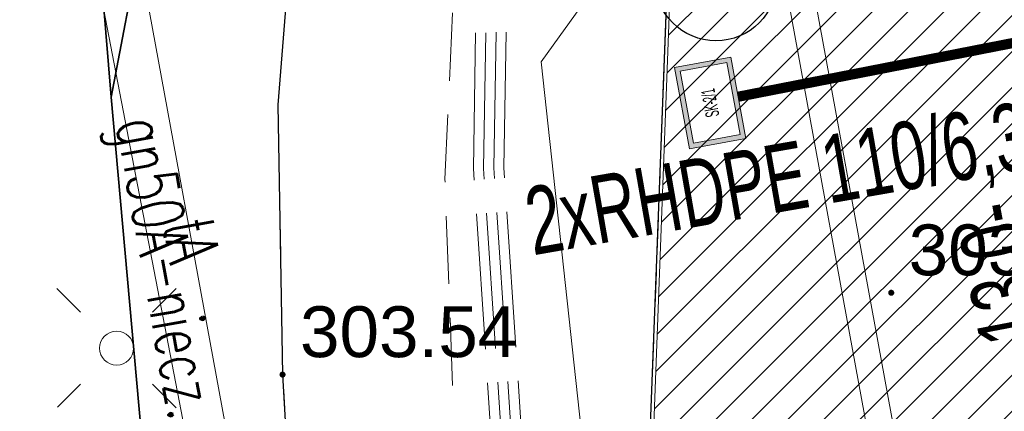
# Model space of a CAD drawing. Header units: metres. Extents: x 6567444 to 13135881, y 5574237 to 11149086.
# Tile 102 of 212: x 6567820.2 to 6567834.72, y 5574531.88 to 5574537.65. Entities that reach past the tile are written whole.
import ezdxf
from ezdxf.enums import TextEntityAlignment as Align

# ---------------------------------------------------------------- set-up
doc = ezdxf.new("R2010")
doc.units = ezdxf.units.M
for name, pattern in [('_MDCP$0$L_0_03', [1, 0.5, -0.5]), ('_MDCP$0$L_0_04', [1.5, 1, -0.5]), ('_MDCP$0$L_2_50', [2.5, 2, -0.5]), ('GE.I.6640.1.468.2024_MDCP_dodatkowe pomiary_12.03.2026$0$L_0_03', [1, 0.5, -0.5]), ('GE.I.6640.1.468.2024_MDCP_dodatkowe pomiary_12.03.2026$0$L_0_04', [1.5, 1, -0.5]), ('GE.I.6640.1.468.2024_MDCP_dodatkowe pomiary_12.03.2026$0$L_2_50', [2.5, 2, -0.5])]:
    doc.linetypes.add(name, pattern=pattern)
for name, color, linetype, lineweight in [('_MDCP$0$EGB_DzialkaEwidencyjna', 7, 'Continuous', 18), ('_MDCP$0$EGB_Klasouzytek', 92, 'Continuous', 18), ('_MDCP$0$EGB_KonturUzytkuGruntowego', 92, 'Continuous', 18), ('_MDCP$0$GES_PrzewodCieplowniczy', 212, 'Continuous', 18), ('_MDCP$0$GES_PrzewodElektroenergetyczny_Projektowany', 7, 'Continuous', 18), ('_MDCP$0$GES_PrzewodGazowy', 52, 'Continuous', 18), ('_MDCP$0$GES_PrzewodTelekomunikacyjny', 30, 'Continuous', 18), ('_MDCP$0$GES_UrzadzeniaSiecElektroenergetyczna_P', 7, 'Continuous', 18), ('_MDCP$0$OT_Komunikacja', 7, 'Continuous', 18), ('_MDCP$0$OTRN', 7, 'Continuous', 13), ('_MDCP$0$OTRS', 7, 'Continuous', 13), ('_MDCP$0$OTRS_O', 7, 'Continuous', 20), ('_MDCP$0$Z_GRANICE SPRAWDZONE', 100, 'Continuous', 30), ('_MDCP$1$GES_PrzewodWodociagowy', 5, 'Continuous', 18), ('GE.I.6640.1.468.2024_MDCP_dodatkowe pomiary_12.03.2026$0$EGB_DzialkaEwidencyjna', 7, 'Continuous', 18), ('GE.I.6640.1.468.2024_MDCP_dodatkowe pomiary_12.03.2026$0$EGB_Klasouzytek', 92, 'Continuous', 18), ('GE.I.6640.1.468.2024_MDCP_dodatkowe pomiary_12.03.2026$0$EGB_KonturUzytkuGruntowego', 92, 'Continuous', 18), ('GE.I.6640.1.468.2024_MDCP_dodatkowe pomiary_12.03.2026$0$GES_PrzewodCieplowniczy', 212, 'Continuous', 18), ('GE.I.6640.1.468.2024_MDCP_dodatkowe pomiary_12.03.2026$0$GES_PrzewodElektroenergetyczny_Projektowany', 7, 'Continuous', 18), ('GE.I.6640.1.468.2024_MDCP_dodatkowe pomiary_12.03.2026$0$GES_PrzewodGazowy', 52, 'Continuous', 18), ('GE.I.6640.1.468.2024_MDCP_dodatkowe pomiary_12.03.2026$0$GES_PrzewodTelekomunikacyjny', 30, 'Continuous', 18), ('GE.I.6640.1.468.2024_MDCP_dodatkowe pomiary_12.03.2026$0$GES_PrzewodWodociagowy', 5, 'Continuous', 18), ('GE.I.6640.1.468.2024_MDCP_dodatkowe pomiary_12.03.2026$0$GES_UrzadzeniaSiecElektroenergetyczna_P', 7, 'Continuous', 18), ('GE.I.6640.1.468.2024_MDCP_dodatkowe pomiary_12.03.2026$0$OT_Komunikacja', 7, 'Continuous', 18), ('GE.I.6640.1.468.2024_MDCP_dodatkowe pomiary_12.03.2026$0$OTRN', 7, 'Continuous', 13), ('GE.I.6640.1.468.2024_MDCP_dodatkowe pomiary_12.03.2026$0$OTRS', 7, 'Continuous', 13), ('GE.I.6640.1.468.2024_MDCP_dodatkowe pomiary_12.03.2026$0$OTRS_O', 7, 'Continuous', 20), ('GE.I.6640.1.468.2024_MDCP_dodatkowe pomiary_12.03.2026$0$Z_GRANICE SPRAWDZONE', 100, 'Continuous', 30), ('PT-IE-001 PZT - instal. elektr XREFF$0$SEL_OPIS_legenda', 7, 'Continuous', 18), ('PT-IE-001 PZT - instal. elektr XREFF$0$SEN_kanalizacja_kablowa', 30, 'PT-IE-001 PZT - instal. elektr XREFF$0$SEN_t', 20), ('PT-IE-001 PZT - instal. elektr XREFF$0$SEN_kanalizacja_kablowa_studnie', 30, 'Continuous', 20), ('PT-IE-001 PZT - instal. elektr XREFF$0$SEN_studnia_kablowa_typ', 30, 'Continuous', 20)]:
    doc.layers.add(name, color=color, linetype=linetype, lineweight=lineweight)
for name, color, linetype in [('_MDCP$0$OTRN_O', 7, 'Continuous'), ('FORMA - Arch 01 - PZT 1 Strefy', 7, 'Continuous'), ('GE.I.6640.1.468.2024_MDCP_dodatkowe pomiary_12.03.2026$0$OTRN_O', 7, 'Continuous'), ('PT-IE-001 PZT - instal. elektr XREFF$0$SEN_atrybut_bloku1', 7, 'Continuous'), ('PT-IE-001 PZT - instal. elektr XREFF$0$SEN_atrybut_bloku2', 9, 'Continuous')]:
    doc.layers.add(name, color=color, linetype=linetype)
doc.styles.add('_MDCP$0$BDOT', font='arial.ttf', dxfattribs={"width": 0.9})
doc.styles.add('_MDCP$0$STANDARD', font='simplex.shx')
doc.styles.add('GE.I.6640.1.468.2024_MDCP_dodatkowe pomiary_12.03.2026$0$BDOT', font='arial.ttf', dxfattribs={"width": 0.9})
doc.styles.add('GE.I.6640.1.468.2024_MDCP_dodatkowe pomiary_12.03.2026$0$STANDARD', font='simplex.shx')
doc.styles.add('PT-IE-001 PZT - instal. elektr XREFF$0$ARIAL', font='ARIALN.TTF', dxfattribs={"width": 0.8})
doc.styles.add('PT-IE-001 PZT - instal. elektr XREFF$0$ROMANS', font='ARIALN.TTF', dxfattribs={"width": 0.8})
doc.linetypes.add('PT-IE-001 PZT - instal. elektr XREFF$0$SEN_t', pattern='A,5,["t",PT-IE-001 PZT - instal. elektr XREFF$0$ARIAL,S=1,R=0,X=2.1,Y=0.25],5', length=10)

# ---------------------------------------------------------------- blocks, each defined once
blk = doc.blocks.new('_MDCP$0$other_SUEO')
at = {"color": 0, "linetype": 'Continuous', "lineweight": 18, "flags": 128}
for points in [[(-1.06, 1.06), (-1.76, 1.76)], [(1.76, 1.76), (1.06, 1.06)], [(-1.74, -1.74), (-1.06, -1.06)], [(1.06, -1.06), (1.76, -1.76)]]:
    blk.add_lwpolyline(points, dxfattribs=at)
at = {"color": 0, "linetype": 'Continuous', "lineweight": 18}
blk.add_circle((0, 0), 0.5, dxfattribs=at)
blk = doc.blocks.new('_MDCP$0$OTRN')
at = {"layer": '_MDCP$0$OTRN', "color": 0, "const_width": 0.09}
blk.add_lwpolyline([(-0.045, 0, 1), (0.045, 0, 1)], format="xyb", close=True, dxfattribs=at)
at = {"layer": '_MDCP$0$OTRN_O', "color": 0, "style": '_MDCP$0$BDOT'}
blk.add_attdef('RZEDNA', (0.514, 0.515), '', height=1.5, dxfattribs=at)
blk = doc.blocks.new('_MDCP$0$OTRS')
at = {"layer": '_MDCP$0$OTRS', "color": 0, "lineweight": -3, "const_width": 0.09}
blk.add_lwpolyline([(-0.045, 0, 1), (0.045, 0, 1)], format="xyb", close=True, dxfattribs=at)
at = {"layer": '_MDCP$0$OTRS_O', "color": 0, "style": '_MDCP$0$BDOT'}
blk.add_attdef('RZEDNA', (0.514, 0.515), '', height=1.5, dxfattribs=at)
blk = doc.blocks.new('_MDCP')
at = {"layer": '_MDCP$0$EGB_DzialkaEwidencyjna', "linetype": 'CONTINUOUS', "lineweight": 18}
for p, q in [((6567849.51, 5574552.26), (6567921.55, 5574569.11)), ((6567921.55, 5574569.11), (6567946.41, 5574443.1)), ((6567830.11, 5574547.72), (6567849.51, 5574552.26)), ((6567829, 5574518.49), (6567830.11, 5574547.72)), ((6567851.37, 5574441.53), (6567829, 5574518.49)), ((6567946.41, 5574443.1), (6567945.87, 5574426.93)), ((6567857.95, 5574413.39), (6567851.37, 5574441.53)), ((6567945.87, 5574426.93), (6567941.78, 5574411.28)), ((6567864.17, 5574367.81), (6567857.95, 5574413.39)), ((6567941.78, 5574411.28), (6567926.87, 5574389.48)), ((6567926.87, 5574389.48), (6567903.73, 5574376.76)), ((6567903.73, 5574376.76), (6567864.17, 5574367.81))]:
    blk.add_line(p, q, dxfattribs=at)
at = {"layer": '_MDCP$0$EGB_DzialkaEwidencyjna', "linetype": 'Continuous', "lineweight": 18}
blk.add_line((6567830.101, 5574547.47), (6567829.009, 5574518.74), dxfattribs=at)
at = {"layer": '_MDCP$0$EGB_Klasouzytek', "lineweight": 18}
blk.add_lwpolyline([(6567903.73, 5574376.76), (6567864.17, 5574367.81), (6567857.95, 5574413.39), (6567851.37, 5574441.53), (6567829, 5574518.49), (6567830.11, 5574547.72), (6567849.51, 5574552.26), (6567921.55, 5574569.11), (6567946.41, 5574443.1), (6567945.87, 5574426.93), (6567941.78, 5574411.28), (6567926.87, 5574389.48)], close=True, dxfattribs=at)
blk.add_lwpolyline([(6567843.288, 5574339.738), (6567840.22, 5574379.37), (6567837.97, 5574408.39), (6567824.54, 5574464.39), (6567815.07, 5574503.11), (6567813.39, 5574510.85), (6567812.91, 5574512.76), (6567809.64, 5574533.63), (6567810.66, 5574545.93), (6567811.96, 5574548.85), (6567814.7, 5574549.3), (6567819.81, 5574551.02), (6567841.64, 5574556.2), (6567848.19, 5574557.83), (6567849.51, 5574552.26), (6567830.11, 5574547.72), (6567829, 5574518.49), (6567851.37, 5574441.53), (6567857.95, 5574413.39), (6567862.49, 5574380.1), (6567864.17, 5574367.81), (6567869.98, 5574345.11), (6567862.17, 5574342.99), (6567862.141, 5574342.197)], dxfattribs=at)
at = {"layer": '_MDCP$0$EGB_KonturUzytkuGruntowego', "linetype": '_MDCP$0$L_0_03', "lineweight": 18, "flags": 128}
blk.add_lwpolyline([(6567864.17, 5574367.81), (6567862.49, 5574380.1), (6567857.95, 5574413.39), (6567851.37, 5574441.53), (6567829, 5574518.49), (6567830.11, 5574547.72), (6567849.51, 5574552.26), (6567921.55, 5574569.11), (6567946.41, 5574443.1), (6567945.87, 5574426.93), (6567941.78, 5574411.28), (6567926.87, 5574389.48), (6567903.73, 5574376.76)], close=True, dxfattribs=at)
at = {"layer": '_MDCP$0$EGB_KonturUzytkuGruntowego', "linetype": '_MDCP$0$L_0_03', "lineweight": 18}
blk.add_lwpolyline([(6567843.288, 5574339.738), (6567840.22, 5574379.37), (6567837.97, 5574408.39), (6567824.54, 5574464.39), (6567815.07, 5574503.11), (6567813.39, 5574510.85), (6567812.91, 5574512.76), (6567809.64, 5574533.63), (6567810.66, 5574545.93), (6567811.96, 5574548.85), (6567814.7, 5574549.3), (6567819.81, 5574551.02), (6567841.64, 5574556.2), (6567848.19, 5574557.83), (6567849.51, 5574552.26), (6567830.11, 5574547.72), (6567829, 5574518.49), (6567851.37, 5574441.53), (6567857.95, 5574413.39), (6567862.49, 5574380.1), (6567864.17, 5574367.81), (6567869.98, 5574345.11), (6567862.17, 5574342.99), (6567862.141, 5574342.197)], dxfattribs=at)
at = {"layer": '_MDCP$0$GES_PrzewodCieplowniczy', "color": 212, "linetype": 'Continuous', "lineweight": 18}
for points in [[(6567835.395, 5574577.254), (6567835.56, 5574576.27), (6567841.12, 5574549.13), (6567842.56, 5574542.47), (6567842.66, 5574541.85), (6567842.59, 5574541.6), (6567842.37, 5574541.42), (6567841.76, 5574541.31), (6567832.56, 5574539.84), (6567831.99, 5574539.72), (6567831.81, 5574539.63), (6567831.65, 5574539.49), (6567831.8, 5574538.65), (6567833.77, 5574527.9), (6567835.97, 5574516.03), (6567836.07, 5574515.32), (6567836.27, 5574514.58), (6567838.64, 5574502.84)], [(6567840.21, 5574493.42), (6567838.21, 5574503.22), (6567835.81, 5574514.93), (6567835.68, 5574515.72), (6567835.53, 5574516.45), (6567833.32, 5574528.21), (6567831.32, 5574539.11), (6567831.19, 5574539.86), (6567831.31, 5574540.06), (6567831.53, 5574540.16), (6567832.13, 5574540.28), (6567841.07, 5574541.69), (6567841.7, 5574541.79), (6567841.9, 5574541.97), (6567842.01, 5574542.23), (6567841.92, 5574542.82), (6567840.56, 5574549.05), (6567834.9, 5574576.29), (6567834.74, 5574576.8), (6567834.714, 5574577.126)]]:
    blk.add_lwpolyline(points, dxfattribs=at)
at = {"layer": '_MDCP$0$GES_PrzewodElektroenergetyczny_Projektowany', "color": 1, "linetype": '_MDCP$0$L_2_50', "lineweight": 18}
for points in [[(6567845.68, 5574439.84), (6567840.19, 5574462.85), (6567835.66, 5574481.07), (6567834.95, 5574484.54), (6567834.05, 5574490.99), (6567831.43, 5574502.77), (6567830.63, 5574506.04), (6567829.56, 5574510.76), (6567828.06, 5574518.04), (6567827.51, 5574522.9), (6567827.23, 5574530.3), (6567826.89, 5574535.46), (6567826.99, 5574541.55), (6567830.8, 5574547.4), (6567832.52, 5574549.58), (6567838.98, 5574558.71), (6567836.25, 5574574.12), (6567833.79, 5574575.29), (6567831.956, 5574576.607)], [(6567845.79, 5574439.99), (6567840.33, 5574462.89), (6567835.8, 5574481.1), (6567835.1, 5574484.56), (6567834.2, 5574491.02), (6567831.58, 5574502.8), (6567830.78, 5574506.07), (6567829.7, 5574510.79), (6567828.21, 5574518.06), (6567827.66, 5574522.91), (6567827.38, 5574530.31), (6567827.04, 5574535.46), (6567827.14, 5574541.51), (6567830.92, 5574547.31), (6567832.64, 5574549.49), (6567839.14, 5574558.67), (6567836.38, 5574574.22), (6567833.87, 5574575.42), (6567832.16, 5574576.645)], [(6567845.91, 5574440.13), (6567840.48, 5574462.92), (6567835.95, 5574481.13), (6567835.25, 5574484.59), (6567834.35, 5574491.04), (6567831.72, 5574502.84), (6567830.92, 5574506.11), (6567829.85, 5574510.82), (6567828.36, 5574518.08), (6567827.81, 5574522.92), (6567827.53, 5574530.32), (6567827.19, 5574535.47), (6567827.29, 5574541.46), (6567831.04, 5574547.22), (6567832.76, 5574549.39), (6567839.3, 5574558.64), (6567836.51, 5574574.32), (6567833.95, 5574575.55), (6567832.368, 5574576.684)], [(6567846.03, 5574440.28), (6567840.62, 5574462.96), (6567836.09, 5574481.17), (6567835.4, 5574484.61), (6567834.5, 5574491.07), (6567831.87, 5574502.87), (6567831.07, 5574506.14), (6567830, 5574510.85), (6567828.5, 5574518.11), (6567827.96, 5574522.93), (6567827.68, 5574530.33), (6567827.34, 5574535.47), (6567827.44, 5574541.42), (6567831.16, 5574547.14), (6567832.88, 5574549.3), (6567839.46, 5574558.6), (6567836.65, 5574574.42), (6567834.02, 5574575.68), (6567832.567, 5574576.722)]]:
    blk.add_lwpolyline(points, dxfattribs=at)
at = {"layer": '_MDCP$0$GES_PrzewodGazowy', "color": 52, "linetype": 'Continuous', "lineweight": 18, "flags": 128}
blk.add_lwpolyline([(6567823.3, 5574528.16), (6567818.66, 5574552.2), (6567815.4, 5574565.64)], dxfattribs=at)
at = {"layer": '_MDCP$0$GES_PrzewodTelekomunikacyjny', "color": 30, "linetype": 'Continuous', "lineweight": 18, "flags": 128}
blk.add_lwpolyline([(6567821.805, 5574539.455), (6567823.45, 5574530.485), (6567824.583, 5574530.72)], dxfattribs=at)
at = {"layer": '_MDCP$0$OT_Komunikacja', "color": 7, "linetype": 'Continuous', "lineweight": 25, "flags": 128}
blk.add_lwpolyline([(6567824.25, 5574529.43), (6567824.08, 5574532.42), (6567824.01, 5574536.4), (6567824.25, 5574539.41), (6567825.44, 5574545.29), (6567826.09, 5574547.18), (6567826.92, 5574548.98), (6567827.87, 5574550.71), (6567829, 5574552.37), (6567830.23, 5574553.94), (6567831.64, 5574555.37), (6567833.15, 5574556.73), (6567834.74, 5574557.88), (6567836.48, 5574558.91), (6567838.28, 5574559.74), (6567840.14, 5574560.43), (6567842.08, 5574560.99), (6567847.84, 5574562.43), (6567850.42, 5574563.07), (6567851, 5574562.82), (6567857.08, 5574558.64), (6567878.36, 5574563.51)], dxfattribs=at)
at = {"layer": '_MDCP$0$OT_Komunikacja', "color": 7, "linetype": 'Continuous', "lineweight": 35}
for points in [[(6567818.746, 5574574.122), (6567818.83, 5574572.23), (6567819.05, 5574567.73), (6567819.19, 5574565.24), (6567819.35, 5574562.76), (6567819.52, 5574560.26), (6567819.7, 5574557.76), (6567819.88, 5574555.28), (6567820.1, 5574552.72), (6567820.31, 5574550.28), (6567820.46, 5574549.75), (6567821.55, 5574536.51)], [(6567821.55, 5574536.51), (6567822.3, 5574528.13), (6567822.51, 5574525.97), (6567822.81, 5574523.37), (6567823.15, 5574520.82), (6567823.61, 5574517.69), (6567824, 5574515.4), (6567824.43, 5574512.97), (6567824.95, 5574510.55), (6567825.64, 5574507.36), (6567848.98, 5574407.6)]]:
    blk.add_lwpolyline(points, dxfattribs=at)
at = {"layer": '_MDCP$0$OT_Komunikacja', "color": 7, "linetype": '_MDCP$0$L_0_04', "lineweight": 18, "flags": 128}
blk.add_lwpolyline([(6567947.515, 5574455.698), (6567948.396, 5574450.424), (6567948.648, 5574448.732), (6567948.975, 5574446.476), (6567949.265, 5574444.281), (6567949.478, 5574440.508), (6567949.478, 5574438.827), (6567949.548, 5574436.345), (6567949.466, 5574434.494), (6567949.331, 5574431.506), (6567949.013, 5574428.567), (6567948.397, 5574424.452), (6567947.845, 5574421.592), (6567946.958, 5574417.848), (6567946.194, 5574415.206), (6567944.955, 5574411.463), (6567944.22, 5574409.565), (6567943.335, 5574407.431), (6567941.896, 5574404.446), (6567940.723, 5574402.331), (6567939.781, 5574400.677), (6567938.516, 5574398.665), (6567936.744, 5574396.084), (6567934.465, 5574393.243), (6567932.327, 5574390.844), (6567928.971, 5574387.543), (6567926.7, 5574385.54), (6567925.032, 5574384.195), (6567923.337, 5574382.935), (6567920.797, 5574381.179), (6567917.606, 5574379.366), (6567914.527, 5574377.737), (6567911.816, 5574376.502), (6567909.558, 5574375.579), (6567907.269, 5574374.816), (6567903.606, 5574373.672), (6567899.382, 5574372.528), (6567894.891, 5574371.274), (6567878.894, 5574366.917), (6567867.949, 5574363.87), (6567863.154, 5574362.61), (6567857.11, 5574361.35), (6567856.863, 5574364.456), (6567856.582, 5574368.039), (6567856.09, 5574372.83), (6567857, 5574372.9), (6567856.31, 5574378.9), (6567855.79, 5574382.87), (6567855.18, 5574386.83), (6567854.51, 5574390.76), (6567853.78, 5574394.71), (6567853.05, 5574398.63), (6567852.19, 5574402.6), (6567849.76, 5574413.26), (6567849.89, 5574414.22), (6567851.83, 5574414.67), (6567851.37, 5574416.66), (6567854.58, 5574417.42), (6567850.88, 5574432.39), (6567845.96, 5574431.22), (6567840.92, 5574450.67), (6567838.96, 5574456.25), (6567831.07, 5574490.06), (6567830.27, 5574495.98), (6567829, 5574501.83), (6567827.92, 5574506.7), (6567826.86, 5574511.56), (6567826.08, 5574515.52), (6567825.4, 5574519.47), (6567824.95, 5574522.44), (6567824.5, 5574526.43), (6567824.25, 5574529.43), (6567824.08, 5574532.42), (6567824.01, 5574536.4), (6567824.25, 5574539.41), (6567825.44, 5574545.29), (6567826.09, 5574547.18), (6567826.92, 5574548.98), (6567827.87, 5574550.71), (6567829, 5574552.37), (6567849.24, 5574556.86), (6567847.84, 5574562.43), (6567850.42, 5574563.07), (6567851, 5574562.82), (6567857.08, 5574558.64), (6567878.36, 5574563.51), (6567907.32, 5574570.28), (6567907.73, 5574567.88), (6567878.94, 5574561.2), (6567857.62, 5574556.33), (6567833.07, 5574550.68), (6567832.17, 5574550.48), (6567830.79, 5574549.8), (6567829.67, 5574548.79), (6567828.68, 5574547.02), (6567827.68, 5574544.22), (6567827.06, 5574541.37), (6567826.61, 5574538.33), (6567826.47, 5574535.3), (6567826.62, 5574531.27), (6567826.93, 5574527.32), (6567827.29, 5574523.8), (6567827.81, 5574520.34), (6567828.64, 5574515.44), (6567829.22, 5574512.47), (6567831.34, 5574502.7), (6567832, 5574502.04), (6567832.86, 5574501.86), (6567835.48, 5574490.39), (6567838.69, 5574476.72), (6567840.94, 5574477.22), (6567842.1, 5574472.29), (6567839.84, 5574471.76), (6567843.24, 5574457.14), (6567846.41, 5574443.89), (6567846.82, 5574442.27), (6567847.04, 5574441.61), (6567847.42, 5574441.08), (6567847.97, 5574440.71), (6567848.63, 5574440.56), (6567849.32, 5574440.61), (6567851.19, 5574441.04), (6567854.02, 5574429.39), (6567857.72, 5574414.07), (6567855.38, 5574413.53), (6567854.43, 5574412.7), (6567853.63, 5574411.68), (6567853.17, 5574410.72), (6567853.12, 5574409.71), (6567854.26, 5574404.84), (6567855.51, 5574399), (6567857.01, 5574391.2), (6567857.79, 5574386.18), (6567858.35, 5574382.21), (6567859.02, 5574377.27), (6567859.909, 5574368.887), (6567860.055, 5574367.78), (6567860.402, 5574366.895), (6567861.348, 5574365.757), (6567862.743, 5574365.112), (6567863.812, 5574364.983), (6567864.873, 5574365.082), (6567875.385, 5574368.045), (6567887.169, 5574371.344), (6567894.86, 5574373.433), (6567904.193, 5574375.979), (6567909.986, 5574377.842), (6567913.714, 5574379.575), (6567916.29, 5574380.93), (6567919.833, 5574382.929), (6567921.94, 5574384.465), (6567924.837, 5574386.597), (6567926.974, 5574388.488), (6567928.91, 5574390.273), (6567932.797, 5574394.443), (6567936.263, 5574399.014), (6567938.789, 5574403.047), (6567940.719, 5574406.619), (6567942.6, 5574410.97), (6567944.237, 5574415.951), (6567945.095, 5574418.932), (6567946.005, 5574422.667), (6567946.916, 5574428.255), (6567947.357, 5574433.537), (6567947.446, 5574438.626), (6567947.184, 5574444.294), (6567946.685, 5574448.233), (6567946.054, 5574452.175), (6567945.029, 5574458.386), (6567942.856, 5574469.729), (6567945.871, 5574465.435)], close=True, dxfattribs=at)
at = {"layer": '_MDCP$0$OT_Komunikacja', "color": 7, "linetype": 'Continuous', "lineweight": 35, "flags": 128}
blk.add_lwpolyline([(6567821.55, 5574536.51), (6567822.86, 5574543.39)], dxfattribs=at)
at = {"layer": '_MDCP$0$Z_GRANICE SPRAWDZONE', "linetype": 'ByBlock', "flags": 128}
blk.add_lwpolyline([(6567830.11, 5574547.72), (6567849.531, 5574552.262), (6567921.55, 5574569.11), (6567946.41, 5574443.1), (6567945.87, 5574426.93), (6567941.769, 5574411.258), (6567926.87, 5574389.48), (6567903.73, 5574376.76), (6567864.17, 5574367.81), (6567857.95, 5574413.39), (6567851.37, 5574441.53), (6567829, 5574518.49), (6567830.11, 5574547.72)], dxfattribs=at)
at = {"layer": '_MDCP$1$GES_PrzewodWodociagowy', "color": 5, "linetype": 'Continuous', "lineweight": 18}
blk.add_lwpolyline([(6567933.69, 5574572.61), (6567933.06, 5574572.59), (6567924.48, 5574571.48), (6567923.42, 5574572.32), (6567920.04, 5574574.98), (6567915.01, 5574574.28), (6567879.77, 5574567.11), (6567879.07, 5574566.99), (6567878.14, 5574565.37), (6567860.87, 5574560.66), (6567855.39, 5574559.03), (6567839.4, 5574555.34), (6567836.94, 5574551.59), (6567834.92, 5574548.08), (6567832.61, 5574544.04), (6567830.53, 5574540.71), (6567827.89, 5574537.03), (6567830.01, 5574517.51), (6567828.46, 5574517.24), (6567802.588, 5574511.449)], dxfattribs=at)
at = {"layer": '_MDCP$0$GES_UrzadzeniaSiecElektroenergetyczna_P', "linetype": 'Continuous', "xscale": 0.5, "yscale": 0.5, "zscale": 0.5}
blk.add_blockref('_MDCP$0$other_SUEO', (6567821.63, 5574532.81), dxfattribs=at)
at = {"layer": '_MDCP$0$OTRN', "color": 14, "xscale": 0.5, "yscale": 0.5, "zscale": 0.5}
blk.add_blockref('_MDCP$0$OTRN', (6567833.049, 5574533.626, 303.712), dxfattribs=at).add_auto_attribs({'RZEDNA': '303.7'})
at = {"layer": '_MDCP$0$OTRS', "xscale": 0.5, "yscale": 0.5, "zscale": 0.5}
blk.add_blockref('_MDCP$0$OTRS', (6567824.076, 5574532.419, 303.538), dxfattribs=at).add_auto_attribs({'RZEDNA': '303.54'})
at = {"layer": '_MDCP$0$GES_PrzewodGazowy', "color": 52, "lineweight": 15, "style": '_MDCP$0$STANDARD', "width": 0.66}
blk.add_text('gn50A-niecz.', height=0.75, rotation=280.1684, dxfattribs=at).set_placement((6567822.384, 5574533.997), align=Align.MIDDLE_CENTER)
at = {"layer": '_MDCP$0$GES_PrzewodTelekomunikacyjny', "color": 30, "lineweight": 15, "style": '_MDCP$0$STANDARD', "width": 0.66}
blk.add_text('tA', height=0.75, rotation=-79.6, dxfattribs=at).set_placement((6567822.732, 5574534.401), align=Align.MIDDLE_CENTER)
blk = doc.blocks.new('GE.I.6640.1.468.2024_MDCP_dodatkowe pomiary_12.03.2026$0$other_SUEO')
at = {"color": 0, "linetype": 'Continuous', "lineweight": 18, "flags": 128}
for points in [[(-1.06, 1.06), (-1.76, 1.76)], [(1.76, 1.76), (1.06, 1.06)], [(-1.74, -1.74), (-1.06, -1.06)], [(1.06, -1.06), (1.76, -1.76)]]:
    blk.add_lwpolyline(points, dxfattribs=at)
at = {"color": 0, "linetype": 'Continuous', "lineweight": 18}
blk.add_circle((0, 0), 0.5, dxfattribs=at)
blk = doc.blocks.new('GE.I.6640.1.468.2024_MDCP_dodatkowe pomiary_12.03.2026$0$OTRN')
at = {"layer": 'GE.I.6640.1.468.2024_MDCP_dodatkowe pomiary_12.03.2026$0$OTRN', "color": 0, "const_width": 0.09}
blk.add_lwpolyline([(-0.045, 0, 1), (0.045, 0, 1)], format="xyb", close=True, dxfattribs=at)
at = {"layer": 'GE.I.6640.1.468.2024_MDCP_dodatkowe pomiary_12.03.2026$0$OTRN_O', "color": 0, "style": 'GE.I.6640.1.468.2024_MDCP_dodatkowe pomiary_12.03.2026$0$BDOT'}
blk.add_attdef('RZEDNA', (0.514, 0.515), '', height=1.5, dxfattribs=at)
blk = doc.blocks.new('GE.I.6640.1.468.2024_MDCP_dodatkowe pomiary_12.03.2026$0$OTRS')
at = {"layer": 'GE.I.6640.1.468.2024_MDCP_dodatkowe pomiary_12.03.2026$0$OTRS', "color": 0, "lineweight": -3, "const_width": 0.09}
blk.add_lwpolyline([(-0.045, 0, 1), (0.045, 0, 1)], format="xyb", close=True, dxfattribs=at)
at = {"layer": 'GE.I.6640.1.468.2024_MDCP_dodatkowe pomiary_12.03.2026$0$OTRS_O', "color": 0, "style": 'GE.I.6640.1.468.2024_MDCP_dodatkowe pomiary_12.03.2026$0$BDOT'}
blk.add_attdef('RZEDNA', (0.514, 0.515), '', height=1.5, dxfattribs=at)
blk = doc.blocks.new('GE.I.6640.1.468.2024_MDCP_dodatkowe pomiary_12.03.2026')
at = {"layer": 'GE.I.6640.1.468.2024_MDCP_dodatkowe pomiary_12.03.2026$0$EGB_DzialkaEwidencyjna', "linetype": 'CONTINUOUS', "lineweight": 18}
for p, q in [((6567849.51, 5574552.26), (6567921.55, 5574569.11)), ((6567921.55, 5574569.11), (6567946.41, 5574443.1)), ((6567830.11, 5574547.72), (6567849.51, 5574552.26)), ((6567829, 5574518.49), (6567830.11, 5574547.72)), ((6567851.37, 5574441.53), (6567829, 5574518.49)), ((6567946.41, 5574443.1), (6567945.87, 5574426.93)), ((6567857.95, 5574413.39), (6567851.37, 5574441.53)), ((6567945.87, 5574426.93), (6567941.78, 5574411.28)), ((6567864.17, 5574367.81), (6567857.95, 5574413.39)), ((6567941.78, 5574411.28), (6567926.87, 5574389.48)), ((6567926.87, 5574389.48), (6567903.73, 5574376.76)), ((6567903.73, 5574376.76), (6567864.17, 5574367.81))]:
    blk.add_line(p, q, dxfattribs=at)
at = {"layer": 'GE.I.6640.1.468.2024_MDCP_dodatkowe pomiary_12.03.2026$0$EGB_DzialkaEwidencyjna', "linetype": 'Continuous', "lineweight": 18}
blk.add_line((6567830.101, 5574547.47), (6567829.009, 5574518.74), dxfattribs=at)
at = {"layer": 'GE.I.6640.1.468.2024_MDCP_dodatkowe pomiary_12.03.2026$0$EGB_Klasouzytek', "lineweight": 18}
blk.add_lwpolyline([(6567903.73, 5574376.76), (6567864.17, 5574367.81), (6567857.95, 5574413.39), (6567851.37, 5574441.53), (6567829, 5574518.49), (6567830.11, 5574547.72), (6567849.51, 5574552.26), (6567921.55, 5574569.11), (6567946.41, 5574443.1), (6567945.87, 5574426.93), (6567941.78, 5574411.28), (6567926.87, 5574389.48)], close=True, dxfattribs=at)
blk.add_lwpolyline([(6567843.288, 5574339.738), (6567840.22, 5574379.37), (6567837.97, 5574408.39), (6567824.54, 5574464.39), (6567815.07, 5574503.11), (6567813.39, 5574510.85), (6567812.91, 5574512.76), (6567809.64, 5574533.63), (6567810.66, 5574545.93), (6567811.96, 5574548.85), (6567814.7, 5574549.3), (6567819.81, 5574551.02), (6567841.64, 5574556.2), (6567848.19, 5574557.83), (6567849.51, 5574552.26), (6567830.11, 5574547.72), (6567829, 5574518.49), (6567851.37, 5574441.53), (6567857.95, 5574413.39), (6567862.49, 5574380.1), (6567864.17, 5574367.81), (6567869.98, 5574345.11), (6567862.17, 5574342.99), (6567862.141, 5574342.197)], dxfattribs=at)
at = {"layer": 'GE.I.6640.1.468.2024_MDCP_dodatkowe pomiary_12.03.2026$0$EGB_KonturUzytkuGruntowego', "linetype": 'GE.I.6640.1.468.2024_MDCP_dodatkowe pomiary_12.03.2026$0$L_0_03', "lineweight": 18, "flags": 128}
blk.add_lwpolyline([(6567864.17, 5574367.81), (6567862.49, 5574380.1), (6567857.95, 5574413.39), (6567851.37, 5574441.53), (6567829, 5574518.49), (6567830.11, 5574547.72), (6567849.51, 5574552.26), (6567921.55, 5574569.11), (6567946.41, 5574443.1), (6567945.87, 5574426.93), (6567941.78, 5574411.28), (6567926.87, 5574389.48), (6567903.73, 5574376.76)], close=True, dxfattribs=at)
at = {"layer": 'GE.I.6640.1.468.2024_MDCP_dodatkowe pomiary_12.03.2026$0$EGB_KonturUzytkuGruntowego', "linetype": 'GE.I.6640.1.468.2024_MDCP_dodatkowe pomiary_12.03.2026$0$L_0_03', "lineweight": 18}
blk.add_lwpolyline([(6567843.288, 5574339.738), (6567840.22, 5574379.37), (6567837.97, 5574408.39), (6567824.54, 5574464.39), (6567815.07, 5574503.11), (6567813.39, 5574510.85), (6567812.91, 5574512.76), (6567809.64, 5574533.63), (6567810.66, 5574545.93), (6567811.96, 5574548.85), (6567814.7, 5574549.3), (6567819.81, 5574551.02), (6567841.64, 5574556.2), (6567848.19, 5574557.83), (6567849.51, 5574552.26), (6567830.11, 5574547.72), (6567829, 5574518.49), (6567851.37, 5574441.53), (6567857.95, 5574413.39), (6567862.49, 5574380.1), (6567864.17, 5574367.81), (6567869.98, 5574345.11), (6567862.17, 5574342.99), (6567862.141, 5574342.197)], dxfattribs=at)
at = {"layer": 'GE.I.6640.1.468.2024_MDCP_dodatkowe pomiary_12.03.2026$0$GES_PrzewodCieplowniczy', "color": 212, "linetype": 'Continuous', "lineweight": 18}
for points in [[(6567835.395, 5574577.254), (6567835.56, 5574576.27), (6567841.12, 5574549.13), (6567842.56, 5574542.47), (6567842.66, 5574541.85), (6567842.59, 5574541.6), (6567842.37, 5574541.42), (6567841.76, 5574541.31), (6567832.56, 5574539.84), (6567831.99, 5574539.72), (6567831.81, 5574539.63), (6567831.65, 5574539.49), (6567831.8, 5574538.65), (6567833.77, 5574527.9), (6567835.97, 5574516.03), (6567836.07, 5574515.32), (6567836.27, 5574514.58), (6567838.64, 5574502.84)], [(6567840.21, 5574493.42), (6567838.21, 5574503.22), (6567835.81, 5574514.93), (6567835.68, 5574515.72), (6567835.53, 5574516.45), (6567833.32, 5574528.21), (6567831.32, 5574539.11), (6567831.19, 5574539.86), (6567831.31, 5574540.06), (6567831.53, 5574540.16), (6567832.13, 5574540.28), (6567841.07, 5574541.69), (6567841.7, 5574541.79), (6567841.9, 5574541.97), (6567842.01, 5574542.23), (6567841.92, 5574542.82), (6567840.56, 5574549.05), (6567834.9, 5574576.29), (6567834.74, 5574576.8), (6567834.714, 5574577.126)]]:
    blk.add_lwpolyline(points, dxfattribs=at)
at = {"layer": 'GE.I.6640.1.468.2024_MDCP_dodatkowe pomiary_12.03.2026$0$GES_PrzewodElektroenergetyczny_Projektowany', "color": 1, "linetype": 'GE.I.6640.1.468.2024_MDCP_dodatkowe pomiary_12.03.2026$0$L_2_50', "lineweight": 18}
for points in [[(6567845.68, 5574439.84), (6567840.19, 5574462.85), (6567835.66, 5574481.07), (6567834.95, 5574484.54), (6567834.05, 5574490.99), (6567831.43, 5574502.77), (6567830.63, 5574506.04), (6567829.56, 5574510.76), (6567828.06, 5574518.04), (6567827.51, 5574522.9), (6567827.23, 5574530.3), (6567826.89, 5574535.46), (6567826.99, 5574541.55), (6567830.8, 5574547.4), (6567832.52, 5574549.58), (6567838.98, 5574558.71), (6567836.25, 5574574.12), (6567833.79, 5574575.29), (6567831.956, 5574576.607)], [(6567845.79, 5574439.99), (6567840.33, 5574462.89), (6567835.8, 5574481.1), (6567835.1, 5574484.56), (6567834.2, 5574491.02), (6567831.58, 5574502.8), (6567830.78, 5574506.07), (6567829.7, 5574510.79), (6567828.21, 5574518.06), (6567827.66, 5574522.91), (6567827.38, 5574530.31), (6567827.04, 5574535.46), (6567827.14, 5574541.51), (6567830.92, 5574547.31), (6567832.64, 5574549.49), (6567839.14, 5574558.67), (6567836.38, 5574574.22), (6567833.87, 5574575.42), (6567832.16, 5574576.645)], [(6567845.91, 5574440.13), (6567840.48, 5574462.92), (6567835.95, 5574481.13), (6567835.25, 5574484.59), (6567834.35, 5574491.04), (6567831.72, 5574502.84), (6567830.92, 5574506.11), (6567829.85, 5574510.82), (6567828.36, 5574518.08), (6567827.81, 5574522.92), (6567827.53, 5574530.32), (6567827.19, 5574535.47), (6567827.29, 5574541.46), (6567831.04, 5574547.22), (6567832.76, 5574549.39), (6567839.3, 5574558.64), (6567836.51, 5574574.32), (6567833.95, 5574575.55), (6567832.368, 5574576.684)], [(6567846.03, 5574440.28), (6567840.62, 5574462.96), (6567836.09, 5574481.17), (6567835.4, 5574484.61), (6567834.5, 5574491.07), (6567831.87, 5574502.87), (6567831.07, 5574506.14), (6567830, 5574510.85), (6567828.5, 5574518.11), (6567827.96, 5574522.93), (6567827.68, 5574530.33), (6567827.34, 5574535.47), (6567827.44, 5574541.42), (6567831.16, 5574547.14), (6567832.88, 5574549.3), (6567839.46, 5574558.6), (6567836.65, 5574574.42), (6567834.02, 5574575.68), (6567832.567, 5574576.722)]]:
    blk.add_lwpolyline(points, dxfattribs=at)
at = {"layer": 'GE.I.6640.1.468.2024_MDCP_dodatkowe pomiary_12.03.2026$0$GES_PrzewodGazowy', "color": 52, "linetype": 'Continuous', "lineweight": 18, "flags": 128}
blk.add_lwpolyline([(6567823.3, 5574528.16), (6567818.66, 5574552.2), (6567815.4, 5574565.64)], dxfattribs=at)
at = {"layer": 'GE.I.6640.1.468.2024_MDCP_dodatkowe pomiary_12.03.2026$0$GES_PrzewodTelekomunikacyjny', "color": 30, "linetype": 'Continuous', "lineweight": 18, "flags": 128}
blk.add_lwpolyline([(6567821.805, 5574539.455), (6567823.45, 5574530.485), (6567824.583, 5574530.72)], dxfattribs=at)
at = {"layer": 'GE.I.6640.1.468.2024_MDCP_dodatkowe pomiary_12.03.2026$0$GES_PrzewodWodociagowy', "color": 5, "linetype": 'Continuous', "lineweight": 18}
blk.add_lwpolyline([(6567933.69, 5574572.61), (6567933.06, 5574572.59), (6567924.48, 5574571.48), (6567923.42, 5574572.32), (6567920.04, 5574574.98), (6567915.01, 5574574.28), (6567879.77, 5574567.11), (6567879.07, 5574566.99), (6567878.14, 5574565.37), (6567860.87, 5574560.66), (6567855.39, 5574559.03), (6567839.4, 5574555.34), (6567836.94, 5574551.59), (6567834.92, 5574548.08), (6567832.61, 5574544.04), (6567830.53, 5574540.71), (6567827.89, 5574537.03), (6567830.01, 5574517.51), (6567828.46, 5574517.24), (6567802.588, 5574511.449)], dxfattribs=at)
at = {"layer": 'GE.I.6640.1.468.2024_MDCP_dodatkowe pomiary_12.03.2026$0$OT_Komunikacja', "color": 7, "linetype": 'Continuous', "lineweight": 25, "flags": 128}
blk.add_lwpolyline([(6567824.25, 5574529.43), (6567824.08, 5574532.42), (6567824.01, 5574536.4), (6567824.25, 5574539.41), (6567825.44, 5574545.29), (6567826.09, 5574547.18), (6567826.92, 5574548.98), (6567827.87, 5574550.71), (6567829, 5574552.37), (6567830.23, 5574553.94), (6567831.64, 5574555.37), (6567833.15, 5574556.73), (6567834.74, 5574557.88), (6567836.48, 5574558.91), (6567838.28, 5574559.74), (6567840.14, 5574560.43), (6567842.08, 5574560.99), (6567847.84, 5574562.43), (6567850.42, 5574563.07), (6567851, 5574562.82), (6567857.08, 5574558.64), (6567878.36, 5574563.51)], dxfattribs=at)
at = {"layer": 'GE.I.6640.1.468.2024_MDCP_dodatkowe pomiary_12.03.2026$0$OT_Komunikacja', "color": 7, "linetype": 'Continuous', "lineweight": 35}
for points in [[(6567818.746, 5574574.122), (6567818.83, 5574572.23), (6567819.05, 5574567.73), (6567819.19, 5574565.24), (6567819.35, 5574562.76), (6567819.52, 5574560.26), (6567819.7, 5574557.76), (6567819.88, 5574555.28), (6567820.1, 5574552.72), (6567820.31, 5574550.28), (6567820.46, 5574549.75), (6567821.55, 5574536.51)], [(6567821.55, 5574536.51), (6567822.3, 5574528.13), (6567822.51, 5574525.97), (6567822.81, 5574523.37), (6567823.15, 5574520.82), (6567823.61, 5574517.69), (6567824, 5574515.4), (6567824.43, 5574512.97), (6567824.95, 5574510.55), (6567825.64, 5574507.36), (6567848.98, 5574407.6)]]:
    blk.add_lwpolyline(points, dxfattribs=at)
at = {"layer": 'GE.I.6640.1.468.2024_MDCP_dodatkowe pomiary_12.03.2026$0$OT_Komunikacja', "color": 7, "linetype": 'GE.I.6640.1.468.2024_MDCP_dodatkowe pomiary_12.03.2026$0$L_0_04', "lineweight": 18, "flags": 128}
blk.add_lwpolyline([(6567947.515, 5574455.698), (6567948.396, 5574450.424), (6567948.648, 5574448.732), (6567948.975, 5574446.476), (6567949.265, 5574444.281), (6567949.478, 5574440.508), (6567949.478, 5574438.827), (6567949.548, 5574436.345), (6567949.466, 5574434.494), (6567949.331, 5574431.506), (6567949.013, 5574428.567), (6567948.397, 5574424.452), (6567947.845, 5574421.592), (6567946.958, 5574417.848), (6567946.194, 5574415.206), (6567944.955, 5574411.463), (6567944.22, 5574409.565), (6567943.335, 5574407.431), (6567941.896, 5574404.446), (6567940.723, 5574402.331), (6567939.781, 5574400.677), (6567938.516, 5574398.665), (6567936.744, 5574396.084), (6567934.465, 5574393.243), (6567932.327, 5574390.844), (6567928.971, 5574387.543), (6567926.7, 5574385.54), (6567925.032, 5574384.195), (6567923.337, 5574382.935), (6567920.797, 5574381.179), (6567917.606, 5574379.366), (6567914.527, 5574377.737), (6567911.816, 5574376.502), (6567909.558, 5574375.579), (6567907.269, 5574374.816), (6567903.606, 5574373.672), (6567899.382, 5574372.528), (6567894.891, 5574371.274), (6567878.894, 5574366.917), (6567867.949, 5574363.87), (6567863.154, 5574362.61), (6567857.11, 5574361.35), (6567856.863, 5574364.456), (6567856.582, 5574368.039), (6567856.09, 5574372.83), (6567857, 5574372.9), (6567856.31, 5574378.9), (6567855.79, 5574382.87), (6567855.18, 5574386.83), (6567854.51, 5574390.76), (6567853.78, 5574394.71), (6567853.05, 5574398.63), (6567852.19, 5574402.6), (6567849.76, 5574413.26), (6567849.89, 5574414.22), (6567851.83, 5574414.67), (6567851.37, 5574416.66), (6567854.58, 5574417.42), (6567850.88, 5574432.39), (6567845.96, 5574431.22), (6567840.92, 5574450.67), (6567838.96, 5574456.25), (6567831.07, 5574490.06), (6567830.27, 5574495.98), (6567829, 5574501.83), (6567827.92, 5574506.7), (6567826.86, 5574511.56), (6567826.08, 5574515.52), (6567825.4, 5574519.47), (6567824.95, 5574522.44), (6567824.5, 5574526.43), (6567824.25, 5574529.43), (6567824.08, 5574532.42), (6567824.01, 5574536.4), (6567824.25, 5574539.41), (6567825.44, 5574545.29), (6567826.09, 5574547.18), (6567826.92, 5574548.98), (6567827.87, 5574550.71), (6567829, 5574552.37), (6567849.24, 5574556.86), (6567847.84, 5574562.43), (6567850.42, 5574563.07), (6567851, 5574562.82), (6567857.08, 5574558.64), (6567878.36, 5574563.51), (6567907.32, 5574570.28), (6567907.73, 5574567.88), (6567878.94, 5574561.2), (6567857.62, 5574556.33), (6567833.07, 5574550.68), (6567832.17, 5574550.48), (6567830.79, 5574549.8), (6567829.67, 5574548.79), (6567828.68, 5574547.02), (6567827.68, 5574544.22), (6567827.06, 5574541.37), (6567826.61, 5574538.33), (6567826.47, 5574535.3), (6567826.62, 5574531.27), (6567826.93, 5574527.32), (6567827.29, 5574523.8), (6567827.81, 5574520.34), (6567828.64, 5574515.44), (6567829.22, 5574512.47), (6567831.34, 5574502.7), (6567832, 5574502.04), (6567832.86, 5574501.86), (6567835.48, 5574490.39), (6567838.69, 5574476.72), (6567840.94, 5574477.22), (6567842.1, 5574472.29), (6567839.84, 5574471.76), (6567843.24, 5574457.14), (6567846.41, 5574443.89), (6567846.82, 5574442.27), (6567847.04, 5574441.61), (6567847.42, 5574441.08), (6567847.97, 5574440.71), (6567848.63, 5574440.56), (6567849.32, 5574440.61), (6567851.19, 5574441.04), (6567854.02, 5574429.39), (6567857.72, 5574414.07), (6567855.38, 5574413.53), (6567854.43, 5574412.7), (6567853.63, 5574411.68), (6567853.17, 5574410.72), (6567853.12, 5574409.71), (6567854.26, 5574404.84), (6567855.51, 5574399), (6567857.01, 5574391.2), (6567857.79, 5574386.18), (6567858.35, 5574382.21), (6567859.02, 5574377.27), (6567859.909, 5574368.887), (6567860.055, 5574367.78), (6567860.402, 5574366.895), (6567861.348, 5574365.757), (6567862.743, 5574365.112), (6567863.812, 5574364.983), (6567864.873, 5574365.082), (6567875.385, 5574368.045), (6567887.169, 5574371.344), (6567894.86, 5574373.433), (6567904.193, 5574375.979), (6567909.986, 5574377.842), (6567913.714, 5574379.575), (6567916.29, 5574380.93), (6567919.833, 5574382.929), (6567921.94, 5574384.465), (6567924.837, 5574386.597), (6567926.974, 5574388.488), (6567928.91, 5574390.273), (6567932.797, 5574394.443), (6567936.263, 5574399.014), (6567938.789, 5574403.047), (6567940.719, 5574406.619), (6567942.6, 5574410.97), (6567944.237, 5574415.951), (6567945.095, 5574418.932), (6567946.005, 5574422.667), (6567946.916, 5574428.255), (6567947.357, 5574433.537), (6567947.446, 5574438.626), (6567947.184, 5574444.294), (6567946.685, 5574448.233), (6567946.054, 5574452.175), (6567945.029, 5574458.386), (6567942.856, 5574469.729), (6567945.871, 5574465.435)], close=True, dxfattribs=at)
at = {"layer": 'GE.I.6640.1.468.2024_MDCP_dodatkowe pomiary_12.03.2026$0$OT_Komunikacja', "color": 7, "linetype": 'Continuous', "lineweight": 35, "flags": 128}
blk.add_lwpolyline([(6567821.55, 5574536.51), (6567822.86, 5574543.39)], dxfattribs=at)
at = {"layer": 'GE.I.6640.1.468.2024_MDCP_dodatkowe pomiary_12.03.2026$0$Z_GRANICE SPRAWDZONE', "linetype": 'ByBlock', "flags": 128}
blk.add_lwpolyline([(6567830.11, 5574547.72), (6567849.531, 5574552.262), (6567921.55, 5574569.11), (6567946.41, 5574443.1), (6567945.87, 5574426.93), (6567941.769, 5574411.258), (6567926.87, 5574389.48), (6567903.73, 5574376.76), (6567864.17, 5574367.81), (6567857.95, 5574413.39), (6567851.37, 5574441.53), (6567829, 5574518.49), (6567830.11, 5574547.72)], dxfattribs=at)
at = {"layer": 'GE.I.6640.1.468.2024_MDCP_dodatkowe pomiary_12.03.2026$0$GES_UrzadzeniaSiecElektroenergetyczna_P', "linetype": 'Continuous', "xscale": 0.5, "yscale": 0.5, "zscale": 0.5}
blk.add_blockref('GE.I.6640.1.468.2024_MDCP_dodatkowe pomiary_12.03.2026$0$other_SUEO', (6567821.63, 5574532.81), dxfattribs=at)
at = {"layer": 'GE.I.6640.1.468.2024_MDCP_dodatkowe pomiary_12.03.2026$0$OTRN', "color": 14, "xscale": 0.5, "yscale": 0.5, "zscale": 0.5}
blk.add_blockref('GE.I.6640.1.468.2024_MDCP_dodatkowe pomiary_12.03.2026$0$OTRN', (6567833.049, 5574533.626, 303.712), dxfattribs=at).add_auto_attribs({'RZEDNA': '303.7'})
at = {"layer": 'GE.I.6640.1.468.2024_MDCP_dodatkowe pomiary_12.03.2026$0$OTRS', "xscale": 0.5, "yscale": 0.5, "zscale": 0.5}
blk.add_blockref('GE.I.6640.1.468.2024_MDCP_dodatkowe pomiary_12.03.2026$0$OTRS', (6567824.076, 5574532.419, 303.538), dxfattribs=at).add_auto_attribs({'RZEDNA': '303.54'})
at = {"layer": 'GE.I.6640.1.468.2024_MDCP_dodatkowe pomiary_12.03.2026$0$GES_PrzewodGazowy', "color": 52, "lineweight": 15, "style": 'GE.I.6640.1.468.2024_MDCP_dodatkowe pomiary_12.03.2026$0$STANDARD', "width": 0.66}
blk.add_text('gn50A-niecz.', height=0.75, rotation=280.1684, dxfattribs=at).set_placement((6567822.384, 5574533.997), align=Align.MIDDLE_CENTER)
at = {"layer": 'GE.I.6640.1.468.2024_MDCP_dodatkowe pomiary_12.03.2026$0$GES_PrzewodTelekomunikacyjny', "color": 30, "lineweight": 15, "style": 'GE.I.6640.1.468.2024_MDCP_dodatkowe pomiary_12.03.2026$0$STANDARD', "width": 0.66}
blk.add_text('tA', height=0.75, rotation=-79.6, dxfattribs=at).set_placement((6567822.732, 5574534.401), align=Align.MIDDLE_CENTER)
blk = doc.blocks.new('PT-IE-001 PZT - instal. elektr XREFF$0$studnia_SK2_1')
at = {"linetype": 'Continuous'}
h = blk.add_hatch(color=256, dxfattribs=at)
h.paths.add_polyline_path([(-0.61, 0.84), (-0.61, 0), (0.61, 0), (0.61, 0.84)])
h.paths.add_polyline_path([(0.54, 0.77), (0.54, 0.07), (-0.54, 0.07), (-0.54, 0.77)], flags=16)
for points in [[(-0.61, 0.84), (0.61, 0.84), (0.61, 0), (-0.61, 0)], [(-0.54, 0.77), (0.54, 0.77), (0.54, 0.07), (-0.54, 0.07)]]:
    blk.add_lwpolyline(points, close=True, dxfattribs=at)
at = {"linetype": 'Continuous', "flags": 128}
for points in [[(-0.61, 0.84), (0.61, 0.84), (0.61, 0), (-0.61, 0), (-0.61, 0.84)], [(-0.54, 0.77), (0.54, 0.77), (0.54, 0.07), (-0.54, 0.07), (-0.54, 0.77)]]:
    blk.add_lwpolyline(points, dxfattribs=at)
at = {"layer": 'PT-IE-001 PZT - instal. elektr XREFF$0$SEN_atrybut_bloku1', "style": 'PT-IE-001 PZT - instal. elektr XREFF$0$ROMANS', "width": 0.6, "flags": 8}
blk.add_attdef('TYP', text='', height=1, dxfattribs=at).set_placement((0, 0.94), align=Align.CENTER)
at = {"layer": 'PT-IE-001 PZT - instal. elektr XREFF$0$SEN_atrybut_bloku2', "style": 'PT-IE-001 PZT - instal. elektr XREFF$0$ROMANS', "width": 0.6, "flags": 8}
for tag, p in [('OPIS1', (0, -0.85)), ('OPIS2', (0, -1.7))]:
    blk.add_attdef(tag, text='', height=0.75, dxfattribs=at).set_placement(p, align=Align.CENTER)
at = {"layer": 'PT-IE-001 PZT - instal. elektr XREFF$0$SEN_studnia_kablowa_typ', "color": 0, "style": 'PT-IE-001 PZT - instal. elektr XREFF$0$ROMANS', "width": 0.6}
blk.add_text('SK-2/1', height=0.2, dxfattribs=at).set_placement((0, 0.42), align=Align.MIDDLE_CENTER)
blk = doc.blocks.new('PT-IE-001 PZT - instal. elektr XREFF')
at = {"layer": 'PT-IE-001 PZT - instal. elektr XREFF$0$SEL_OPIS_legenda', "lineweight": 30, "ltscale": 0.5}
blk.add_circle((6567830.465, 5574538.243), 0.9, dxfattribs=at)
at = {"layer": 'PT-IE-001 PZT - instal. elektr XREFF$0$SEN_kanalizacja_kablowa', "ltscale": 0.8, "const_width": 0.15}
blk.add_lwpolyline([(6567835.764, 5574537.49), (6567830.79, 5574536.517)], dxfattribs=at)
at = {"layer": 'PT-IE-001 PZT - instal. elektr XREFF$0$SEN_kanalizacja_kablowa_studnie', "rotation": 100.4497602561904}
blk.add_blockref('PT-IE-001 PZT - instal. elektr XREFF$0$studnia_SK2_1', (6567830.793, 5574536.502), dxfattribs=at)
at = {"layer": 'PT-IE-001 PZT - instal. elektr XREFF$0$SEL_OPIS_legenda', "lineweight": 30, "style": 'PT-IE-001 PZT - instal. elektr XREFF$0$ROMANS', "width": 0.8}
for s, rotation, p in [('2xRHDPE 110/6,3', 9.9367, (6567827.767, 5574534.176)), ('-13,0-', 100.8754, (6567835.417, 5574532.681))]:
    blk.add_text(s, height=1, rotation=rotation, dxfattribs=at).set_placement(p)

msp = doc.modelspace()

# ---------------------------------------------------------------- block references
at = {"layer": 'Defpoints'}
msp.add_blockref('GE.I.6640.1.468.2024_MDCP_dodatkowe pomiary_12.03.2026', (0, 0), dxfattribs=at)

# ---------------------------------------------------------------- next in the draw order: block references
msp.add_blockref('_MDCP', (0, 0))

# ---------------------------------------------------------------- next in the draw order: block references
msp.add_blockref('PT-IE-001 PZT - instal. elektr XREFF', (0, 0))

# ---------------------------------------------------------------- next in the draw order: hatches: boundary and pattern name
at = {"layer": 'FORMA - Arch 01 - PZT 1 Strefy', "linetype": 'Continuous', "lineweight": 0, "true_color": 0x577933}
h = msp.add_hatch(dxfattribs=at)
h.set_pattern_fill('ANSI31', color=77, scale=3, style=0)
h.set_pattern_definition([(45, (0, 0), (-0.265165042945, 0.265165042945), [])])
h.paths.add_polyline_path([(6567829, 5574517.24), (6567842.398, 5574471.118), (6567844.165, 5574471.632), (6567846.931, 5574462.111), (6567846.967, 5574484.472), (6567835.736, 5574536.73), (6567846.642, 5574539.074), (6567844.864, 5574547.35), (6567918.571, 5574563.191), (6567935.605, 5574483.933), (6567930.975, 5574476.768), (6567931.227, 5574475.595), (6567933.57, 5574476.098, 0.216609), (6567938.884, 5574480.085), (6567921.55, 5574567.86), (6567849.267, 5574550.953), (6567830.11, 5574546.47)])

# ---------------------------------------------------------------- next in the draw order: linework, layer by layer
at = {"layer": 'FORMA - Arch 01 - PZT 1 Strefy', "color": 71, "linetype": 'Continuous', "lineweight": 13, "true_color": 0xaff266}
msp.add_line((6567830.11, 5574546.47), (6567829, 5574517.24), dxfattribs=at)

doc.saveas('drawing.dxf')
